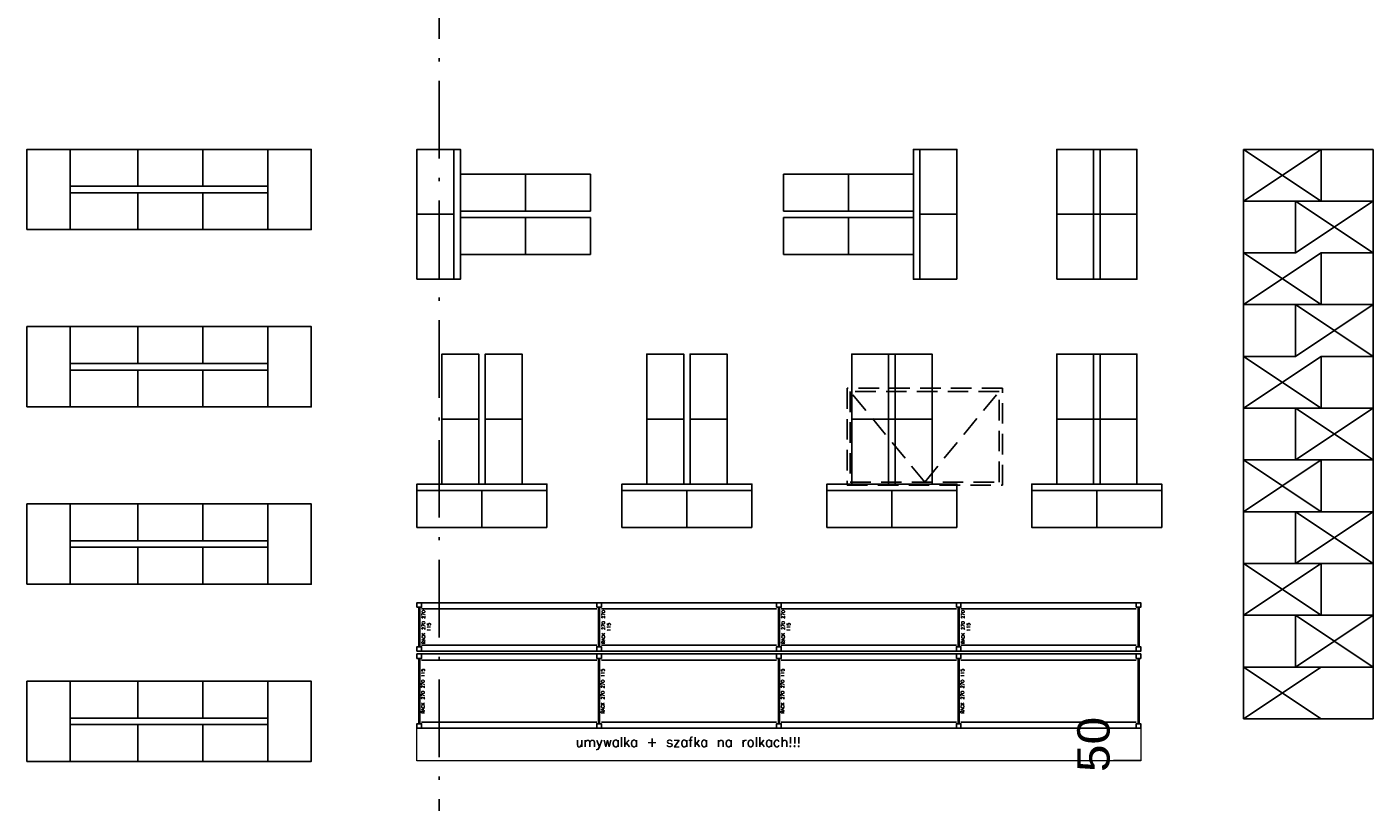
# Model space of a CAD drawing. Extents: x 153948 to 285449, y -89387 to -60195.
# Tile 35 of 101: x 251683 to 253763, y -79904 to -78706. Entities that reach past the tile are written whole.
import ezdxf

# ---------------------------------------------------------------- set-up
doc = ezdxf.new("R2010")
doc.units = 0
doc.header["$LTSCALE"] = 100
doc.header["$MEASUREMENT"] = 0
doc.header["$PDMODE"] = 1
doc.linetypes.add('ACAD_ISO10W100', pattern=[18.5, 12, -3, 0.5, -3])
doc.linetypes.add('HIDDEN2', pattern=[4.7625, 3.175, -1.5875])
doc.layers.get('0').update_dxf_attribs({"linetype": 'CONTINUOUS'})
doc.layers.get('DEFPOINTS').update_dxf_attribs({"linetype": 'CONTINUOUS'})
doc.layers.add('mebel nietypowy', color=3, linetype='CONTINUOUS', lineweight=9)
for name, color, linetype in [('OSIE', 8, 'ACAD_ISO10W100'), ('R140', 2, 'CONTINUOUS'), ('R270', 5, 'CONTINUOUS'), ('RAK 270', 5, 'CONTINUOUS'), ('RS REGAŁY', 7, 'CONTINUOUS'), ('ŚWIETLIK', 2, 'CONTINUOUS')]:
    doc.layers.add(name, color=color, linetype=linetype)
doc.layers.add('RAK_140', color=2, linetype='CONTINUOUS', true_color=0xffff00)
doc.styles.add('arial', font='arial.ttf', dxfattribs={"width": 1.1})
doc.styles.get("Standard").update_dxf_attribs({"font": 'txt.shx'})
doc.dimstyles.new('srodek', dxfattribs={"dimscale": 100, "dimtxt": 0.5, "dimasz": 0.002, "dimexe": 0, "dimexo": 0, "dimgap": 0.05, "dimtad": 1, "dimjust": 2, "dimrnd": 0.5, "dimzin": 12, "dimtxsty": 'arial', "dimblk": 'ARCHTICK', "dimcen": 0.002, "dimclrt": 7, "dimazin": 0, "dimtfac": 1, "dimtix": 1, "dimtofl": 0, "dimtmove": 2, "dimatfit": 3, "dimldrblk": 'DOT', "dimfxl": 1, "dimtolj": 1, "dimtzin": 0, "dimarcsym": 0})

# ---------------------------------------------------------------- blocks, each defined once
blk = doc.blocks.new('_ARCHTICK')
at = {"color": 0, "linetype": 'ByBlock', "const_width": 0.15}
blk.add_lwpolyline([(-0.5, -0.5), (0.5, 0.5)], dxfattribs=at)
blk = doc.blocks.new('*D780')
at = {"layer": 'DEFPOINTS', "color": 0, "transparency": 16777216}
for p in [(253404.3, -79790.1), (253361.9, -79840.1), (253404.3, -79840.1)]:
    blk.add_point(p, dxfattribs=at)
at = {"layer": 'RAK 270', "color": 0, "lineweight": -2, "transparency": 16777216}
for p, q in [((253361.9, -79790.1), (253361.9, -79789.9)), ((253404.3, -79790.1), (253361.9, -79790.1)), ((253404.3, -79840.1), (253361.9, -79840.1)), ((253361.9, -79840.1), (253361.9, -79840.3))]:
    blk.add_line(p, q, dxfattribs=at)
at = {"layer": 'RAK 270', "color": 0, "lineweight": -2, "transparency": 16777216, "xscale": 0.2, "yscale": 0.2, "zscale": 0.2}
for p, rotation in [((253361.9, -79790.1), 270), ((253361.9, -79840.1), 90)]:
    blk.add_blockref('_ARCHTICK', p, dxfattribs=dict(at, rotation=rotation))
at = {"layer": 'RAK 270', "color": 7, "transparency": 16777216, "insert": (253331.4, -79815.1), "char_height": 50, "attachment_point": 5, "rotation": 90, "style": 'arial'}
blk.add_mtext('\\A1;50', dxfattribs=at)
blk = doc.blocks.new('_Dot')
at = {"color": 0, "linetype": 'ByBlock', "lineweight": -2}
blk.add_line((-0.5, 0), (-1, 0), dxfattribs=at)
at = {"color": 0, "linetype": 'ByBlock', "const_width": 0.5}
blk.add_lwpolyline([(-0.25, 0, 1), (0.25, 0, 1)], format="xyb", close=True, dxfattribs=at)
blk = doc.blocks.new('RACK 270 270 115')
at = {"color": 5}
for p, q in [((2.75, 108), (2.75, 7)), ((4.25, 108), (4.25, 7)), ((7, 115), (277.8, 115)), ((7, 105.5), (277.8, 105.5)), ((7, 9.5), (277.8, 9.5)), ((7, 0), (277.8, 0))]:
    blk.add_line(p, q, dxfattribs=at)
for points in [[(0, 108), (7, 108), (7, 115), (0, 115)], [(0, 0), (7, 0), (7, 7), (0, 7)]]:
    blk.add_lwpolyline(points, close=True, dxfattribs=at)
at = {"color": 5, "insert": (9.25, 57.5), "char_height": 5, "width": 101, "attachment_point": 5, "rotation": 90}
blk.add_mtext('RACK 270 270 115', dxfattribs=at)
blk = doc.blocks.new('RACK 270 270 075')
at = {"color": 5}
for p, q in [((2.75, 68), (2.75, 7)), ((4.25, 68), (4.25, 7)), ((7, 75), (277.8, 75)), ((7, 65.5), (277.8, 65.5)), ((7, 9.5), (277.8, 9.5)), ((7, 0), (277.8, 0))]:
    blk.add_line(p, q, dxfattribs=at)
for points in [[(0, 68), (7, 68), (7, 75), (0, 75)], [(0, 0), (7, 0), (7, 7), (0, 7)]]:
    blk.add_lwpolyline(points, close=True, dxfattribs=at)
at = {"color": 5, "insert": (14.25, 37.5), "char_height": 5, "width": 61, "attachment_point": 5, "rotation": 90}
blk.add_mtext('RACK 270 270 115', dxfattribs=at)
blk = doc.blocks.new('NOGA RACK 270 007 115')
at = {"color": 5}
for p, q in [((2.75, 108), (2.75, 7)), ((4.25, 108), (4.25, 7))]:
    blk.add_line(p, q, dxfattribs=at)
for points in [[(0, 108), (7, 108), (7, 115), (0, 115)], [(0, 0), (7, 0), (7, 7), (0, 7)]]:
    blk.add_lwpolyline(points, close=True, dxfattribs=at)
blk = doc.blocks.new('NOGA RACK 270 007 075')
at = {"color": 5}
for p, q in [((2.8, 68), (2.8, 7)), ((4.2, 68), (4.2, 7))]:
    blk.add_line(p, q, dxfattribs=at)
for points in [[(0, 68), (7, 68), (7, 75), (0, 75)], [(0, 0), (7, 0), (7, 7), (0, 7)]]:
    blk.add_lwpolyline(points, close=True, dxfattribs=at)

msp = doc.modelspace()

# ---------------------------------------------------------------- linework, layer by layer
at = {"layer": 'mebel nietypowy'}
msp.add_lwpolyline([(252286.08, -79790.13), (253404.28, -79790.13), (253404.28, -79840.13), (252286.08, -79840.13)], close=True, dxfattribs=at)
at = {"layer": 'OSIE', "ltscale": 0.1}
msp.add_line((252320.4, -86679.55), (252320.4, -72442.49), dxfattribs=at)
at = {"layer": 'R140', "lineweight": -3}
for points in [[(251854.88, -78895.37), (251750.48, -78895.37), (251750.48, -78952.37), (251854.88, -78952.37)], [(251955.28, -78895.37), (251854.88, -78895.37), (251854.88, -78952.37), (251955.28, -78952.37)], [(252055.68, -78895.37), (251955.28, -78895.37), (251955.28, -78952.37), (252055.68, -78952.37)], [(252286.08, -78995.77), (252286.08, -78895.37), (252343.08, -78895.37), (252343.08, -78995.77)], [(253120.08, -78995.77), (253120.08, -78895.37), (253063.08, -78895.37), (253063.08, -78995.77)], [(253274.28, -78995.77), (253274.28, -78895.37), (253331.28, -78895.37), (253331.28, -78995.77)], [(253341.28, -78995.77), (253341.28, -78895.37), (253398.28, -78895.37), (253398.28, -78995.77)], [(252353.08, -78933.77), (252453.48, -78933.77), (252453.48, -78990.77), (252353.08, -78990.77)], [(252453.48, -78933.77), (252553.88, -78933.77), (252553.88, -78990.77), (252453.48, -78990.77)], [(252952.68, -78933.77), (252852.28, -78933.77), (252852.28, -78990.77), (252952.68, -78990.77)], [(253053.08, -78933.77), (252952.68, -78933.77), (252952.68, -78990.77), (253053.08, -78990.77)], [(251854.88, -78962.37), (251750.48, -78962.37), (251750.48, -79019.37), (251854.88, -79019.37)], [(251955.28, -78962.37), (251854.88, -78962.37), (251854.88, -79019.37), (251955.28, -79019.37)], [(252055.68, -78962.37), (251955.28, -78962.37), (251955.28, -79019.37), (252055.68, -79019.37)], [(252286.08, -79096.17), (252286.08, -78995.77), (252343.08, -78995.77), (252343.08, -79096.17)], [(252353.08, -79000.77), (252453.48, -79000.77), (252453.48, -79057.77), (252353.08, -79057.77)], [(252453.48, -79000.77), (252553.88, -79000.77), (252553.88, -79057.77), (252453.48, -79057.77)], [(252952.68, -79000.77), (252852.28, -79000.77), (252852.28, -79057.77), (252952.68, -79057.77)], [(253053.08, -79000.77), (252952.68, -79000.77), (252952.68, -79057.77), (253053.08, -79057.77)], [(253120.08, -79096.17), (253120.08, -78995.77), (253063.08, -78995.77), (253063.08, -79096.17)], [(253274.28, -79096.17), (253274.28, -78995.77), (253331.28, -78995.77), (253331.28, -79096.17)], [(253341.28, -79096.17), (253341.28, -78995.77), (253398.28, -78995.77), (253398.28, -79096.17)], [(251854.88, -79169.37), (251750.48, -79169.37), (251750.48, -79226.37), (251854.88, -79226.37)], [(251955.28, -79169.37), (251854.88, -79169.37), (251854.88, -79226.37), (251955.28, -79226.37)], [(252055.68, -79169.37), (251955.28, -79169.37), (251955.28, -79226.37), (252055.68, -79226.37)], [(252324.48, -79312.15), (252324.48, -79211.75), (252381.48, -79211.75), (252381.48, -79312.15)], [(252391.48, -79312.15), (252391.48, -79211.75), (252448.48, -79211.75), (252448.48, -79312.15)], [(252641.08, -79312.15), (252641.08, -79211.75), (252698.08, -79211.75), (252698.08, -79312.15)], [(252708.08, -79312.15), (252708.08, -79211.75), (252765.08, -79211.75), (252765.08, -79312.15)], [(252957.68, -79312.15), (252957.68, -79211.75), (253014.68, -79211.75), (253014.68, -79312.15)], [(253024.68, -79312.15), (253024.68, -79211.75), (253081.68, -79211.75), (253081.68, -79312.15)], [(253274.28, -79312.15), (253274.28, -79211.75), (253331.28, -79211.75), (253331.28, -79312.15)], [(253341.28, -79312.15), (253341.28, -79211.75), (253398.28, -79211.75), (253398.28, -79312.15)], [(251854.88, -79236.37), (251750.48, -79236.37), (251750.48, -79293.37), (251854.88, -79293.37)], [(251955.28, -79236.37), (251854.88, -79236.37), (251854.88, -79293.37), (251955.28, -79293.37)], [(252055.68, -79236.37), (251955.28, -79236.37), (251955.28, -79293.37), (252055.68, -79293.37)], [(252324.48, -79412.55), (252324.48, -79312.15), (252381.48, -79312.15), (252381.48, -79412.55)], [(252391.48, -79412.55), (252391.48, -79312.15), (252448.48, -79312.15), (252448.48, -79412.55)], [(252641.08, -79412.55), (252641.08, -79312.15), (252698.08, -79312.15), (252698.08, -79412.55)], [(252708.08, -79412.55), (252708.08, -79312.15), (252765.08, -79312.15), (252765.08, -79412.55)], [(252957.68, -79412.55), (252957.68, -79312.15), (253014.68, -79312.15), (253014.68, -79412.55)], [(253024.68, -79412.55), (253024.68, -79312.15), (253081.68, -79312.15), (253081.68, -79412.55)], [(253274.28, -79412.55), (253274.28, -79312.15), (253331.28, -79312.15), (253331.28, -79412.55)], [(253341.28, -79412.55), (253341.28, -79312.15), (253398.28, -79312.15), (253398.28, -79412.55)], [(252386.48, -79479.55), (252286.08, -79479.55), (252286.08, -79422.55), (252386.48, -79422.55)], [(252486.88, -79479.55), (252386.48, -79479.55), (252386.48, -79422.55), (252486.88, -79422.55)], [(252703.08, -79479.55), (252602.68, -79479.55), (252602.68, -79422.55), (252703.08, -79422.55)], [(252803.48, -79479.55), (252703.08, -79479.55), (252703.08, -79422.55), (252803.48, -79422.55)], [(253019.68, -79479.55), (252919.28, -79479.55), (252919.28, -79422.55), (253019.68, -79422.55)], [(253120.08, -79479.55), (253019.68, -79479.55), (253019.68, -79422.55), (253120.08, -79422.55)], [(253336.28, -79479.55), (253235.88, -79479.55), (253235.88, -79422.55), (253336.28, -79422.55)], [(253436.68, -79479.55), (253336.28, -79479.55), (253336.28, -79422.55), (253436.68, -79422.55)], [(251854.88, -79443.37), (251750.48, -79443.37), (251750.48, -79500.37), (251854.88, -79500.37)], [(251955.28, -79443.37), (251854.88, -79443.37), (251854.88, -79500.37), (251955.28, -79500.37)], [(252055.68, -79443.37), (251955.28, -79443.37), (251955.28, -79500.37), (252055.68, -79500.37)], [(251854.88, -79510.37), (251750.48, -79510.37), (251750.48, -79567.37), (251854.88, -79567.37)], [(251955.28, -79510.37), (251854.88, -79510.37), (251854.88, -79567.37), (251955.28, -79567.37)], [(252055.68, -79510.37), (251955.28, -79510.37), (251955.28, -79567.37), (252055.68, -79567.37)], [(251854.88, -79717.37), (251750.48, -79717.37), (251750.48, -79774.37), (251854.88, -79774.37)], [(251955.28, -79717.37), (251854.88, -79717.37), (251854.88, -79774.37), (251955.28, -79774.37)], [(252055.68, -79717.37), (251955.28, -79717.37), (251955.28, -79774.37), (252055.68, -79774.37)], [(251854.88, -79784.37), (251750.48, -79784.37), (251750.48, -79841.37), (251854.88, -79841.37)], [(251955.28, -79784.37), (251854.88, -79784.37), (251854.88, -79841.37), (251955.28, -79841.37)], [(252055.68, -79784.37), (251955.28, -79784.37), (251955.28, -79841.37), (252055.68, -79841.37)]]:
    msp.add_lwpolyline(points, close=True, dxfattribs=at)
at = {"layer": 'R270', "color": 2, "lineweight": -3}
for points in [[(251683.48, -79019.37), (251750.48, -79019.37), (251750.48, -78895.37), (251683.48, -78895.37)], [(252055.68, -79019.37), (252122.68, -79019.37), (252122.68, -78895.37), (252055.68, -78895.37)], [(251683.48, -79293.37), (251750.48, -79293.37), (251750.48, -79169.37), (251683.48, -79169.37)], [(252055.68, -79293.37), (252122.68, -79293.37), (252122.68, -79169.37), (252055.68, -79169.37)], [(251683.48, -79567.37), (251750.48, -79567.37), (251750.48, -79443.37), (251683.48, -79443.37)], [(252055.68, -79567.37), (252122.68, -79567.37), (252122.68, -79443.37), (252055.68, -79443.37)], [(251683.48, -79841.37), (251750.48, -79841.37), (251750.48, -79717.37), (251683.48, -79717.37)], [(252055.68, -79841.37), (252122.68, -79841.37), (252122.68, -79717.37), (252055.68, -79717.37)]]:
    msp.add_lwpolyline(points, close=True, dxfattribs=at)
at = {"layer": 'RAK_140'}
for p, q in [((253563.08, -78975.37), (253683.08, -78895.37)), ((253563.08, -78895.37), (253683.08, -78975.37)), ((253563.08, -78895.37), (253563.08, -79775.37)), ((253683.08, -78895.37), (253563.08, -78895.37)), ((253763.08, -78895.37), (253763.08, -79695.37)), ((253643.08, -78975.37), (253563.08, -78975.37)), ((253643.08, -78975.37), (253763.08, -79055.37)), ((253763.08, -78975.37), (253643.08, -79055.37)), ((253643.08, -78975.37), (253643.08, -78975.37)), ((253683.08, -78975.37), (253763.08, -78975.37)), ((253563.08, -79135.37), (253683.08, -79055.37)), ((253563.08, -79055.37), (253683.08, -79135.37)), ((253643.08, -79135.37), (253563.08, -79135.37)), ((253643.08, -79135.37), (253763.08, -79215.37)), ((253763.08, -79135.37), (253643.08, -79215.37)), ((253643.08, -79135.37), (253643.08, -79135.37)), ((253683.08, -79135.37), (253763.08, -79135.37)), ((253563.08, -79295.37), (253683.08, -79215.37)), ((253563.08, -79215.37), (253683.08, -79295.37)), ((253643.08, -79295.37), (253563.08, -79295.37)), ((253643.08, -79295.37), (253763.08, -79375.37)), ((253763.08, -79295.37), (253643.08, -79375.37)), ((253643.08, -79295.37), (253643.08, -79295.37)), ((253683.08, -79295.37), (253763.08, -79295.37)), ((253563.08, -79455.37), (253683.08, -79375.37)), ((253563.08, -79375.37), (253683.08, -79455.37)), ((253763.08, -79375.37), (253643.08, -79375.37)), ((253643.08, -79455.37), (253563.08, -79455.37)), ((253643.08, -79455.37), (253763.08, -79535.37)), ((253763.08, -79455.37), (253643.08, -79535.37)), ((253643.08, -79455.37), (253643.08, -79455.37)), ((253683.08, -79455.37), (253763.08, -79455.37)), ((253563.08, -79615.37), (253683.08, -79535.37)), ((253563.08, -79535.37), (253683.08, -79615.37)), ((253763.08, -79535.37), (253643.08, -79535.37)), ((253643.08, -79615.37), (253563.08, -79615.37)), ((253643.08, -79615.37), (253763.08, -79695.37)), ((253763.08, -79615.37), (253643.08, -79695.37)), ((253643.08, -79615.37), (253643.08, -79615.37)), ((253683.08, -79615.37), (253763.08, -79615.37)), ((253563.08, -79695.37), (253683.08, -79775.37)), ((253683.08, -79695.37), (253563.08, -79775.37)), ((253763.08, -79695.37), (253643.08, -79695.37)), ((253563.08, -79775.37), (253763.08, -79775.37))]:
    msp.add_line(p, q, dxfattribs=at)
at = {"layer": 'RAK_140', "color": 1}
for p, q in [((253763.08, -78895.37), (253683.08, -78895.37)), ((253683.08, -78895.37), (253683.08, -78975.37)), ((253683.08, -78975.37), (253643.08, -78975.37)), ((253643.08, -78975.37), (253643.08, -79055.37)), ((253643.08, -79055.37), (253563.08, -79055.37)), ((253763.08, -79055.37), (253683.08, -79055.37)), ((253683.08, -79055.37), (253683.08, -79135.37)), ((253683.08, -79135.37), (253643.08, -79135.37)), ((253643.08, -79135.37), (253643.08, -79215.37)), ((253643.08, -79215.37), (253563.08, -79215.37)), ((253763.08, -79215.37), (253683.08, -79215.37)), ((253683.08, -79215.37), (253683.08, -79295.37)), ((253683.08, -79295.37), (253643.08, -79295.37)), ((253643.08, -79295.37), (253643.08, -79375.37)), ((253643.08, -79375.37), (253563.08, -79375.37)), ((253763.08, -79375.37), (253683.08, -79375.37)), ((253683.08, -79375.37), (253683.08, -79455.37)), ((253683.08, -79455.37), (253643.08, -79455.37)), ((253643.08, -79455.37), (253643.08, -79535.37)), ((253643.08, -79535.37), (253563.08, -79535.37)), ((253763.08, -79535.37), (253683.08, -79535.37)), ((253683.08, -79535.37), (253683.08, -79615.37)), ((253683.08, -79615.37), (253643.08, -79615.37)), ((253643.08, -79615.37), (253643.08, -79695.37)), ((253643.08, -79695.37), (253563.08, -79695.37)), ((253763.08, -79695.37), (253643.08, -79695.37)), ((253763.08, -79695.37), (253763.08, -79775.37))]:
    msp.add_line(p, q, dxfattribs=at)
at = {"layer": 'RAK_140'}
for points in [[(252343.08, -78895.37), (252353.08, -78895.37), (252353.08, -79096.17), (252343.08, -79096.17)], [(253063.08, -78895.37), (253053.08, -78895.37), (253053.08, -79096.17), (253063.08, -79096.17)], [(253331.28, -78995.77), (253341.28, -78995.77), (253341.28, -78895.37), (253331.28, -78895.37)], [(253331.28, -79096.17), (253341.28, -79096.17), (253341.28, -78995.77), (253331.28, -78995.77)], [(253014.68, -79312.15), (253024.68, -79312.15), (253024.68, -79211.75), (253014.68, -79211.75)], [(253331.28, -79312.15), (253341.28, -79312.15), (253341.28, -79211.75), (253331.28, -79211.75)], [(253014.68, -79412.55), (253024.68, -79412.55), (253024.68, -79312.15), (253014.68, -79312.15)], [(253331.28, -79412.55), (253341.28, -79412.55), (253341.28, -79312.15), (253331.28, -79312.15)], [(252286.08, -79422.55), (252286.08, -79412.55), (252486.88, -79412.55), (252486.88, -79422.55)], [(252602.68, -79422.55), (252602.68, -79412.55), (252803.48, -79412.55), (252803.48, -79422.55)], [(252919.28, -79422.55), (252919.28, -79412.55), (253120.08, -79412.55), (253120.08, -79422.55)], [(253235.88, -79422.55), (253235.88, -79412.55), (253436.68, -79412.55), (253436.68, -79422.55)]]:
    msp.add_lwpolyline(points, close=True, dxfattribs=at)
at = {"layer": 'ŚWIETLIK', "linetype": 'HIDDEN2', "ltscale": 0.1}
for q in [(252955.4, -79269.55), (253185.4, -79269.55)]:
    msp.add_line((253070.4, -79409.55), q, dxfattribs=at)
for points in [[(252950.4, -79414.55), (253190.4, -79414.55), (253190.4, -79264.55), (252950.4, -79264.55)], [(252955.4, -79409.55), (253185.4, -79409.55), (253185.4, -79269.55), (252955.4, -79269.55)]]:
    msp.add_lwpolyline(points, close=True, dxfattribs=at)

# ---------------------------------------------------------------- block references
at = {"layer": 'RS REGAŁY'}
for name, p in [('RACK 270 270 075', (252286.08, -79671.13)), ('RACK 270 270 075', (252563.88, -79671.13)), ('RACK 270 270 075', (252841.68, -79671.13)), ('NOGA RACK 270 007 075', (253119.48, -79671.13)), ('RACK 270 270 075', (253119.48, -79671.13)), ('NOGA RACK 270 007 075', (253397.28, -79671.13)), ('RACK 270 270 115', (252286.08, -79790.13)), ('RACK 270 270 115', (252563.88, -79790.13)), ('RACK 270 270 115', (252841.68, -79790.13)), ('NOGA RACK 270 007 115', (253119.48, -79790.13)), ('RACK 270 270 115', (253119.48, -79790.13)), ('NOGA RACK 270 007 115', (253397.28, -79790.13))]:
    msp.add_blockref(name, p, dxfattribs=at)

# ---------------------------------------------------------------- texts
at = {"layer": 'mebel nietypowy', "char_height": 15, "width": 522.213, "attachment_point": 5}
for insert in [(252704.77, -79813.6), (252705.27, -79813.6)]:
    msp.add_mtext('umywalka + szafka na rolkach!!!', dxfattribs=dict(at, insert=insert))

# ---------------------------------------------------------------- dimensions: what is measured, and where the dimension line sits
at = {"layer": 'RAK 270'}
dim = msp.add_linear_dim(base=(253361.95, -79840.13), p1=(253404.28, -79790.13), p2=(253404.28, -79840.13), angle=90, dimstyle='srodek', override={"dimdec": 0, "dimrnd": 0, "dimtdec": 0, "dimfxl": 24, "dimfxlon": 1}, dxfattribs=at)
dim.commit()
dim.dimension.update_dxf_attribs({"geometry": '*D780', "text_midpoint": (253331.42, -79815.13)})

doc.saveas('drawing.dxf')
